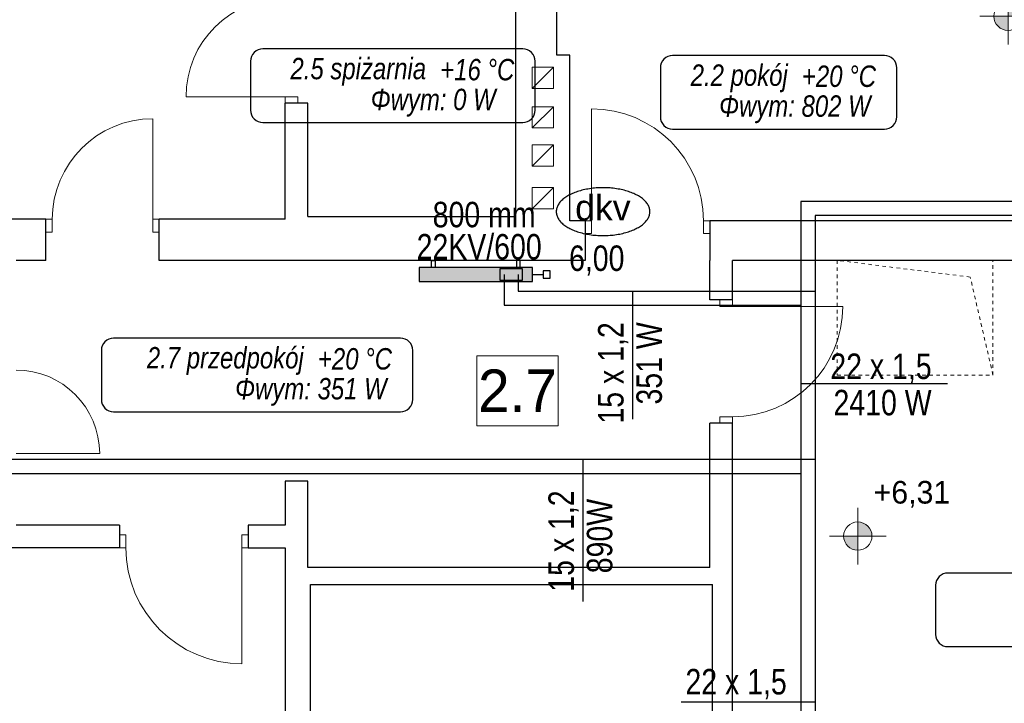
# Model space of a CAD drawing. Extents: x -440864 to -355682, y 13652 to 155872.
# Tile 156 of 179: x -423450 to -416495, y 97776 to 102605. Entities that reach past the tile are written whole.
import ezdxf
from ezdxf.lldxf.tags import DXFTag

# ---------------------------------------------------------------- set-up
doc = ezdxf.new("R2010")
doc.units = 0
doc.header["$MEASUREMENT"] = 0
doc.set_wipeout_variables(frame=1)
doc.linetypes.add('Hidden Line', pattern=[50, 25, -25])
for name, color, linetype in [('#podkład', 252, 'Continuous'), ('INWENT RZĘDNE', 252, 'Continuous'), ('IS_Armatura_podłączeniowa_grz._dolnozas.', 7, 'SOLID'), ('IS_Armatura_Therm', 7, 'SOLID'), ('IS_Grafika', 7, 'SOLID'), ('IS_Grzejniki_Plan_rzut', 7, 'SOLID'), ('IS_Opisy_działek_Therm', 7, 'SOLID'), ('IS_Powrót', 5, 'DASH'), ('IS_Text_Armatury_Therm', 7, 'Continuous'), ('IS_Text_Konstrukcji', 7, 'Continuous'), ('IS_Text_Odbiornikow_Therm', 7, 'Continuous'), ('IS_Zasilanie', 1, 'SOLID')]:
    doc.layers.add(name, color=color, linetype=linetype)
for name, color, linetype, lineweight in [('INWENT OPISY_Nr_Pióra__21', 252, 'Continuous', 9), ('INWENT RZĘDNE_Nr_Pióra__21', 252, 'Continuous', 9), ('INWENT STROPY_Nr_Pióra__21', 252, 'Continuous', 9), ('INWENT. DRZWI_Nr_Pióra__5', 252, 'Continuous', 13), ('INWENT.ŚCIANY_Nr_Pióra__1', 252, 'Continuous', 25), ('Istniejące kominy_Nr_Pióra__21', 252, 'Continuous', 9)]:
    doc.layers.add(name, color=color, linetype=linetype, lineweight=lineweight)
doc.styles.add('GENERATED_STYLE_2', font='txt')
doc.styles.add('GENERATED_STYLE_3', font='txt')
doc.styles.get("Standard").update_dxf_attribs({"font": 'arial.ttf', "width": 0.8, "bigfont": 'BIGFONT.SHX'})
tags = doc.linetypes.add('DASH', pattern=[15, 10, -5]).pattern_tags.tags
tags[6:7] = [DXFTag(74, 4), DXFTag(75, 0), DXFTag(340, '0'), DXFTag(46, 0.0), DXFTag(50, 0.0), DXFTag(44, 0.0), DXFTag(45, 0.0)]
tags[4:5] = [DXFTag(74, 4), DXFTag(75, 0), DXFTag(340, '0'), DXFTag(46, 0.0), DXFTag(50, 0.0), DXFTag(44, 0.0), DXFTag(45, 0.0)]
tags = doc.linetypes.add('SOLID', pattern=[10, 10, 0]).pattern_tags.tags
tags[6:7] = [DXFTag(74, 4), DXFTag(75, 0), DXFTag(340, '0'), DXFTag(46, 0.0), DXFTag(50, 0.0), DXFTag(44, 0.0), DXFTag(45, 0.0)]
tags[4:5] = [DXFTag(74, 4), DXFTag(75, 0), DXFTag(340, '0'), DXFTag(46, 0.0), DXFTag(50, 0.0), DXFTag(44, 0.0), DXFTag(45, 0.0)]

# ---------------------------------------------------------------- blocks, each defined once
blk = doc.blocks.new('Koty wysokościowe_28', base_point=(-417529.6, 100794.7))
at = {"layer": 'INWENT RZĘDNE_Nr_Pióra__21', "linetype": 'Continuous'}
for points in [[(-417529.6, 100794.7), (-417429.6, 100794.7), (-417437.2, 100832.9), (-417458.9, 100865.4), (-417491.3, 100887.1), (-417529.6, 100894.7)], [(-417529.6, 100794.7), (-417629.6, 100794.7), (-417622, 100756.4), (-417600.3, 100724), (-417567.9, 100702.3), (-417529.6, 100694.7)]]:
    blk.add_hatch(color=256, dxfattribs=at).paths.add_polyline_path(points, flags=0)
for p, q in [((-417529.6, 100594.7), (-417529.6, 100994.7)), ((-417729.6, 100794.7), (-417329.6, 100794.7))]:
    blk.add_line(p, q, dxfattribs=at)
blk.add_circle((-417529.6, 100794.7), 100, dxfattribs=at)
at = {"layer": 'INWENT RZĘDNE_Nr_Pióra__21', "insert": (-417417.8, 100994.7), "char_height": 160, "attachment_point": 7, "style": 'GENERATED_STYLE_2'}
blk.add_mtext('{+6,31}', dxfattribs=at)
blk = doc.blocks.new('Koty wysokościowe_29', base_point=(-416468.4, 104466.8))
at = {"layer": 'INWENT RZĘDNE_Nr_Pióra__21', "linetype": 'Continuous'}
for points in [[(-416468.4, 104466.8), (-416368.4, 104466.8), (-416376, 104505.1), (-416397.7, 104537.5), (-416430.1, 104559.2), (-416468.4, 104566.8)], [(-416468.4, 104466.8), (-416568.4, 104466.8), (-416560.8, 104428.5), (-416539.1, 104396.1), (-416506.7, 104374.4), (-416468.4, 104366.8)]]:
    blk.add_hatch(color=256, dxfattribs=at).paths.add_polyline_path(points, flags=0)
for p, q in [((-416468.4, 104266.8), (-416468.4, 104666.8)), ((-416668.4, 104466.8), (-416268.4, 104466.8))]:
    blk.add_line(p, q, dxfattribs=at)
blk.add_circle((-416468.4, 104466.8), 100, dxfattribs=at)
at = {"layer": 'INWENT RZĘDNE_Nr_Pióra__21', "insert": (-416356.6, 104666.8), "char_height": 160, "attachment_point": 7, "style": 'GENERATED_STYLE_2'}
blk.add_mtext('{+6,31}', dxfattribs=at)
blk = doc.blocks.new('poddasze')
at = {"layer": 'INWENT STROPY_Nr_Pióra__21', "color": 252, "linetype": 'Hidden Line'}
for p, q in [((-417674.9, 86905.1), (-417674.9, 86095.1)), ((-416574.9, 86905.1), (-417674.9, 86905.1)), ((-416735.4, 86786.9), (-417674.9, 86905.1)), ((-416574.9, 86095.1), (-416574.9, 86905.1)), ((-416574.9, 86095.1), (-416735.4, 86786.9)), ((-417674.9, 86095.1), (-416574.9, 86095.1))]:
    blk.add_line(p, q, dxfattribs=at)
at = {"layer": 'INWENT. DRZWI_Nr_Pióra__5', "color": 252, "linetype": 'Continuous'}
for p, q in [((-421574.9, 88060.1), (-422274.9, 88060.1)), ((-421574.9, 88015.1), (-421574.9, 88060.1)), ((-421574.9, 88060.1), (-421484.9, 88060.1)), ((-421484.9, 88060.1), (-421484.9, 88015.1)), ((-419409.9, 87185.1), (-419409.9, 87975.1)), ((-422509.9, 87195.1), (-422509.9, 87905.1)), ((-423264.9, 87195.1), (-423219.9, 87195.1)), ((-423219.9, 87195.1), (-423219.9, 87105.1)), ((-422464.9, 87195.1), (-422509.9, 87195.1)), ((-422509.9, 87195.1), (-422509.9, 87105.1)), ((-419454.9, 87185.1), (-419409.9, 87185.1)), ((-419409.9, 87185.1), (-419409.9, 87095.1)), ((-418574.9, 87185.1), (-418619.9, 87185.1)), ((-418619.9, 87185.1), (-418619.9, 87095.1)), ((-423219.9, 87105.1), (-423264.9, 87105.1)), ((-422509.9, 87105.1), (-422464.9, 87105.1)), ((-419409.9, 87095.1), (-419454.9, 87095.1)), ((-418619.9, 87095.1), (-418574.9, 87095.1)), ((-418504.9, 86580.1), (-418504.9, 86625.1)), ((-418414.9, 86625.1), (-418414.9, 86580.1)), ((-418414.9, 86580.1), (-418504.9, 86580.1)), ((-418414.9, 86580.1), (-417634.9, 86580.1)), ((-418414.9, 85800.1), (-418504.9, 85800.1)), ((-418504.9, 85800.1), (-418504.9, 85755.1)), ((-418414.9, 85755.1), (-418414.9, 85800.1)), ((-423474.9, 85540.1), (-422884.9, 85540.1)), ((-422699.9, 84965.1), (-422744.9, 84965.1)), ((-422699.9, 84875.1), (-422699.9, 84965.1)), ((-421879.9, 84875.1), (-421879.9, 84965.1)), ((-421879.9, 84965.1), (-421834.9, 84965.1)), ((-422744.9, 84875.1), (-422699.9, 84875.1)), ((-421879.9, 84875.1), (-421879.9, 84055.1)), ((-421834.9, 84875.1), (-421879.9, 84875.1))]:
    blk.add_line(p, q, dxfattribs=at)
for centre, radius, start, end in [((-421574.9, 88060.1), 700, 90, 180), ((-419409.9, 87185.1), 790, 0, 90), ((-422509.9, 87195.1), 710, 90, 180), ((-418414.9, 86580.1), 780, 270, 0), ((-423474.9, 85540.1), 590, 0, 90), ((-421879.9, 84875.1), 820, 180, 270)]:
    blk.add_arc(centre, radius, start, end, dxfattribs=at)
at = {"layer": 'INWENT.ŚCIANY_Nr_Pióra__1', "color": 252, "linetype": 'Continuous'}
for p, q in [((-419944.9, 87215.1), (-419944.9, 90560.1)), ((-419654.9, 88355.1), (-419654.9, 90560.1)), ((-419564.9, 88355.1), (-419654.9, 88355.1)), ((-419564.9, 87185.1), (-419564.9, 88355.1)), ((-421574.9, 87195.1), (-421574.9, 88015.1)), ((-421414.9, 88015.1), (-421574.9, 88015.1)), ((-421414.9, 87215.1), (-421414.9, 88015.1)), ((-423264.9, 87195.1), (-426594.9, 87195.1)), ((-423264.9, 86905.1), (-423264.9, 87195.1)), ((-422464.9, 86905.1), (-422464.9, 87195.1)), ((-421574.9, 87195.1), (-422464.9, 87195.1)), ((-421414.9, 87215.1), (-419944.9, 87215.1)), ((-419454.9, 87185.1), (-419564.9, 87185.1)), ((-419454.9, 87185.1), (-419454.9, 86905.1)), ((-418574.9, 87185.1), (-418574.9, 86905.1)), ((-415204.9, 87185.1), (-418574.9, 87185.1)), ((-423264.9, 86905.1), (-423474.9, 86905.1)), ((-419454.9, 86905.1), (-422464.9, 86905.1)), ((-418574.9, 86625.1), (-418574.9, 86905.1)), ((-418414.9, 86625.1), (-418414.9, 86905.1)), ((-415204.9, 86905.1), (-418414.9, 86905.1)), ((-418414.9, 86625.1), (-418574.9, 86625.1)), ((-418574.9, 84735.1), (-418574.9, 85755.1)), ((-418414.9, 85755.1), (-418574.9, 85755.1)), ((-418414.9, 83465.1), (-418414.9, 85755.1)), ((-421414.9, 85345.1), (-421574.9, 85345.1)), ((-421574.9, 85345.1), (-421574.9, 85035.1)), ((-421414.9, 84735.1), (-421414.9, 85345.1)), ((-422744.9, 85035.1), (-423474.9, 85035.1)), ((-422744.9, 85035.1), (-422744.9, 84875.1)), ((-421574.9, 85035.1), (-421834.9, 85035.1)), ((-421834.9, 85035.1), (-421834.9, 84875.1)), ((-422744.9, 84875.1), (-427064.9, 84875.1)), ((-421834.9, 84875.1), (-421574.9, 84875.1)), ((-421574.9, 84875.1), (-421574.9, 81385.1)), ((-418574.9, 84735.1), (-421414.9, 84735.1)), ((-421394.9, 81435.1), (-421394.9, 84615.1)), ((-421394.9, 84615.1), (-418554.9, 84615.1)), ((-418554.9, 83465.1), (-418554.9, 84615.1))]:
    blk.add_line(p, q, dxfattribs=at)
at = {"layer": 'Istniejące kominy_Nr_Pióra__21', "color": 252, "linetype": 'Continuous'}
for p, q in [((-419829.9, 88120.1), (-419829.9, 88270.1)), ((-419829.9, 88270.1), (-419679.9, 88270.1)), ((-419829.9, 88120.1), (-419679.9, 88270.1)), ((-419679.9, 88270.1), (-419679.9, 88120.1)), ((-419679.9, 88120.1), (-419829.9, 88120.1)), ((-419829.9, 87840.1), (-419829.9, 87990.1)), ((-419829.9, 87990.1), (-419679.9, 87990.1)), ((-419829.9, 87840.1), (-419679.9, 87990.1)), ((-419679.9, 87990.1), (-419679.9, 87840.1)), ((-419679.9, 87840.1), (-419829.9, 87840.1)), ((-419829.9, 87570.1), (-419829.9, 87720.1)), ((-419829.9, 87720.1), (-419679.9, 87720.1)), ((-419829.9, 87570.1), (-419679.9, 87720.1)), ((-419679.9, 87720.1), (-419679.9, 87570.1)), ((-419679.9, 87570.1), (-419829.9, 87570.1)), ((-419829.9, 87270.1), (-419829.9, 87420.1)), ((-419829.9, 87420.1), (-419679.9, 87420.1)), ((-419829.9, 87270.1), (-419679.9, 87420.1)), ((-419679.9, 87420.1), (-419679.9, 87270.1)), ((-419679.9, 87270.1), (-419829.9, 87270.1))]:
    blk.add_line(p, q, dxfattribs=at)
at = {"layer": 'INWENT RZĘDNE', "color": 252}
for name, p in [('Koty wysokościowe_29', (-416468.4, 88629.2)), ('Koty wysokościowe_28', (-417529.6, 84957.1))]:
    blk.add_blockref(name, p, dxfattribs=at)
at = {"color": 252, "linetype": 'Continuous', "ltscale": 1728405.921788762}
blk.add_wipeout([(-420221.3, 86231.1), (-419645.3, 86231.1), (-419645.3, 85737), (-420221.3, 85737)], dxfattribs=at).dxf.layer = 'INWENT OPISY_Nr_Pióra__21'
at = {"layer": 'INWENT OPISY_Nr_Pióra__21', "color": 252, "linetype": 'Continuous', "flags": 128}
blk.add_lwpolyline([(-420221.3, 86231.1), (-419645.3, 86231.1), (-419645.3, 85737), (-420221.3, 85737)], close=True, dxfattribs=at)
at = {"layer": 'INWENT OPISY_Nr_Pióra__21', "color": 252, "linetype": 'Continuous', "insert": (-419933.3, 85834.1), "char_height": 300, "attachment_point": 8, "style": 'GENERATED_STYLE_3'}
blk.add_mtext('{2.7 }', dxfattribs=at)

msp = doc.modelspace()

# ---------------------------------------------------------------- block references
at = {"layer": '#podkład', "color": 3, "lineweight": 50}
msp.add_blockref('poddasze', (0, 14000), dxfattribs=at)

# ---------------------------------------------------------------- next in the draw order: hatches: boundary and pattern name
at = {"layer": 'IS_Grzejniki_Plan_rzut', "ltscale": 10}
msp.add_hatch(color=253, dxfattribs=at).paths.add_polyline_path([(-419828, 100855.1), (-420628, 100855.1), (-420628, 100755.1), (-419828, 100755.1)])

# ---------------------------------------------------------------- next in the draw order: linework, layer by layer
at = {"layer": 'IS_Armatura_podłączeniowa_grz._dolnozas.', "ltscale": 10}
for p, q in [((-419898, 100845.1), (-420058, 100845.1)), ((-420058, 100845.1), (-420058, 100765.1)), ((-419898, 100765.1), (-419898, 100845.1)), ((-419898, 100845.1), (-419898, 100845.1)), ((-420058, 100765.1), (-419898, 100765.1))]:
    msp.add_line(p, q, dxfattribs=at)
at = {"layer": 'IS_Armatura_Therm', "ltscale": 10}
for p, q in [((-419828, 100805.1), (-419753, 100805.1)), ((-419703, 100830.1), (-419753, 100830.1)), ((-419753, 100830.1), (-419753, 100780.1)), ((-419703, 100780.1), (-419703, 100830.1)), ((-419753, 100780.1), (-419703, 100780.1))]:
    msp.add_line(p, q, dxfattribs=at)
at = {"layer": 'IS_Grafika', "color": 7}
for points, knots in [([(-419329, 101418), (-419345.3, 101418), (-419377.3, 101416.8), (-419424, 101411.5), (-419467.9, 101403.1), (-419508.6, 101391.6), (-419545.5, 101377.5), (-419578.3, 101361), (-419606.4, 101342.3), (-419629.3, 101321.5), (-419646.5, 101298.9), (-419657.5, 101274.6), (-419660, 101257.4), (-419660, 101249)], [0, 0, 0, 0, 4.894746, 9.593459, 14.070318, 18.299405, 22.256676, 25.922722, 29.286934, 32.354005, 35.15393, 37.755543, 40.278576, 40.278576, 40.278576, 40.278576]), ([(-418998, 101249), (-418998, 101257.4), (-419000.5, 101274.6), (-419011.5, 101298.9), (-419028.7, 101321.5), (-419051.6, 101342.3), (-419079.7, 101361), (-419112.5, 101377.5), (-419149.4, 101391.6), (-419190.1, 101403.1), (-419234, 101411.5), (-419280.7, 101416.8), (-419312.7, 101418), (-419329, 101418)], [0, 0, 0, 0, 2.523033, 5.124646, 7.924571, 10.991642, 14.355854, 18.0219, 21.979171, 26.208258, 30.685117, 35.38383, 40.278576, 40.278576, 40.278576, 40.278576]), ([(-419660, 101249), (-419660, 101240.6), (-419657.5, 101223.4), (-419646.5, 101199.1), (-419629.3, 101176.5), (-419606.4, 101155.7), (-419578.3, 101137), (-419545.5, 101120.5), (-419508.6, 101106.4), (-419467.9, 101094.9), (-419424, 101086.5), (-419377.3, 101081.2), (-419345.3, 101080), (-419329, 101080)], [0, 0, 0, 0, 2.523033, 5.124646, 7.924571, 10.991642, 14.355854, 18.0219, 21.979171, 26.208258, 30.685117, 35.38383, 40.278576, 40.278576, 40.278576, 40.278576]), ([(-419329, 101080), (-419312.7, 101080), (-419280.7, 101081.2), (-419234, 101086.5), (-419190.1, 101094.9), (-419149.4, 101106.4), (-419112.5, 101120.5), (-419079.7, 101137), (-419051.6, 101155.7), (-419028.7, 101176.5), (-419011.5, 101199.1), (-419000.5, 101223.4), (-418998, 101240.6), (-418998, 101249)], [0, 0, 0, 0, 4.894746, 9.593459, 14.070318, 18.299405, 22.256676, 25.922722, 29.286934, 32.354005, 35.15393, 37.755543, 40.278576, 40.278576, 40.278576, 40.278576])]:
    msp.add_open_spline(points, degree=3, knots=knots, dxfattribs=at)
at = {"layer": 'IS_Grzejniki_Plan_rzut', "ltscale": 10}
for p, q in [((-419828, 100855.1), (-420628, 100855.1)), ((-420628, 100855.1), (-420628, 100755.1)), ((-420540.5, 100855.1), (-420540.5, 100905.1)), ((-420540.5, 100905.1), (-420515.5, 100905.1)), ((-420515.5, 100905.1), (-420515.5, 100855.1)), ((-419915.5, 100905.1), (-419940.5, 100905.1)), ((-419940.5, 100905.1), (-419940.5, 100855.1)), ((-419915.5, 100855.1), (-419915.5, 100905.1)), ((-419828, 100755.1), (-419828, 100855.1)), ((-419828, 100855.1), (-419828, 100855.1)), ((-420628, 100755.1), (-419828, 100755.1))]:
    msp.add_line(p, q, dxfattribs=at)
at = {"layer": 'IS_Opisy_działek_Therm', "ltscale": 10}
for p, q in [((-419122.3, 100687.6), (-419122.3, 99782.6)), ((-416896.5, 100032), (-417931.5, 100032)), ((-419472.7, 99499.9), (-419472.7, 98494.9)), ((-417831.5, 97783.4), (-418776.5, 97783.4))]:
    msp.add_line(p, q, dxfattribs=at)
at = {"layer": 'IS_Powrót', "lineweight": 30, "ltscale": 10}
for p, q in [((-415540.4, 101220.9), (-417831.5, 101220.9)), ((-417831.5, 101220.9), (-417831.5, 100687.6)), ((-419928, 100805.1), (-419928, 100687.6)), ((-419928, 100687.6), (-417831.5, 100687.6)), ((-417831.5, 100687.6), (-417831.5, 99499.9)), ((-424898.8, 99499.9), (-417831.5, 99499.9)), ((-417831.5, 99499.9), (-417831.5, 96357.3))]:
    msp.add_line(p, q, dxfattribs=at)
at = {"layer": 'IS_Text_Konstrukcji', "linetype": 'SOLID', "ltscale": 10}
for points in [[(-421732.5, 101878.7), (-419895.9, 101878.7, 0.414214), (-419809.2, 101965.4), (-419809.2, 102312, 0.414214), (-419895.9, 102398.7), (-421732.5, 102398.7, 0.414214), (-421819.2, 102312), (-421819.2, 101965.4, 0.414214), (-421732.5, 101878.7)], [(-418837.6, 101832.1), (-417340.9, 101832.1, 0.414214), (-417254.2, 101918.8), (-417254.2, 102265.5, 0.414214), (-417340.9, 102352.1), (-418837.6, 102352.1, 0.414214), (-418924.2, 102265.5), (-418924.2, 101918.8, 0.414214), (-418837.6, 101832.1)], [(-422786.4, 99835.6), (-420759.8, 99835.6, 0.414214), (-420673.1, 99922.2), (-420673.1, 100268.9, 0.414214), (-420759.8, 100355.6), (-422786.4, 100355.6, 0.414214), (-422873.1, 100268.9), (-422873.1, 99922.2, 0.414214), (-422786.4, 99835.6)], [(-416893, 98176.1), (-414556.4, 98176.1, 0.414214), (-414469.7, 98262.8), (-414469.7, 98609.4, 0.414214), (-414556.4, 98696.1), (-416893, 98696.1, 0.414214), (-416979.7, 98609.4), (-416979.7, 98262.8, 0.414214), (-416893, 98176.1)]]:
    msp.add_lwpolyline(points, format="xyb", dxfattribs=at)
at = {"layer": 'IS_Zasilanie', "lineweight": 30, "ltscale": 10}
for p, q in [((-415640.4, 101320.9), (-417931.5, 101320.9)), ((-417931.5, 101320.9), (-417931.5, 100587.6)), ((-420028, 100805.1), (-420028, 100587.6)), ((-420028, 100587.6), (-417931.5, 100587.6)), ((-417931.5, 100587.6), (-417931.5, 99399.9)), ((-426735.6, 99399.9), (-417931.5, 99399.9)), ((-417931.5, 99399.9), (-417931.5, 96257.3))]:
    msp.add_line(p, q, dxfattribs=at)

# ---------------------------------------------------------------- next in the draw order: texts
at = {"layer": 'IS_Grafika', "color": 7, "lineweight": 40}
msp.add_text('dkv', height=180, dxfattribs=at).set_placement((-419526, 101187.4))
at = {"layer": 'IS_Opisy_działek_Therm', "ltscale": 10, "char_height": 180}
for s, insert, attachment_point in [('\\fArial|b0|i0;22 x 1,5', (-417008.1, 100033.4), 9), ('\\fArial|b0|i0;2410 W', (-417008.1, 99990.2), 3), ('\\fArial|b0|i0;22 x 1,5', (-418031.5, 97805), 9)]:
    msp.add_mtext(s, dxfattribs=dict(at, insert=insert, attachment_point=attachment_point))
at = {"layer": 'IS_Opisy_działek_Therm', "ltscale": 10, "char_height": 180, "rotation": 90}
for s, insert, attachment_point in [('\\fArial|b0|i0;15 x 1,2', (-419151.1, 100467.6), 9), ('\\fArial|b0|i0;351 W', (-419093.5, 100467.6), 3), ('\\fArial|b0|i0;15 x 1,2', (-419501.5, 99279.9), 9), ('\\fArial|b0|i0;890W', (-419443.9, 99219.9), 3)]:
    msp.add_mtext(s, dxfattribs=dict(at, insert=insert, attachment_point=attachment_point))
at = {"layer": 'IS_Text_Armatury_Therm', "linetype": 'SOLID', "ltscale": 10, "insert": (-419178, 100796.7), "char_height": 180, "attachment_point": 9}
msp.add_mtext('\\fArial|b0|i0;6,00  ', dxfattribs=at)
at = {"layer": 'IS_Text_Konstrukcji', "linetype": 'SOLID', "ltscale": 10, "char_height": 151.2}
for s, insert, attachment_point in [('\\fArial|b0|i1;2.5 spiżarnia', (-420579.2, 102138.7), 9), ('\\fArial|b0|i1;+16 °C', (-420479.2, 102174.7), 7), ('\\fArial|b0|i1;+20 °C', (-417924.2, 102128.1), 7), ('\\fArial|b0|i1;2.2 pokój', (-418024.2, 102092.1), 9), ('\\fArial|b0|i1;Φwym: 0 W', (-420529.2, 102117.1), 2), ('\\fArial|b0|i1;Φwym: 802 W', (-417974.2, 102070.5), 2), ('\\fArial|b0|i1;+20 °C', (-421343.1, 100131.6), 7), ('\\fArial|b0|i1;2.7 przedpokój', (-421443.1, 100095.6), 9), ('\\fArial|b0|i1;Φwym: 351 W', (-421393.1, 100074), 2)]:
    msp.add_mtext(s, dxfattribs=dict(at, insert=insert, attachment_point=attachment_point))
at = {"layer": 'IS_Text_Odbiornikow_Therm', "linetype": 'SOLID', "ltscale": 10, "char_height": 180}
for s, insert, attachment_point in [('\\fArial|b0|i0;800 mm', (-419806, 101318.5), 3), ('\\fArial|b0|i0;22KV/600', (-420646, 101091), 1)]:
    msp.add_mtext(s, dxfattribs=dict(at, insert=insert, attachment_point=attachment_point))

doc.saveas('drawing.dxf')
